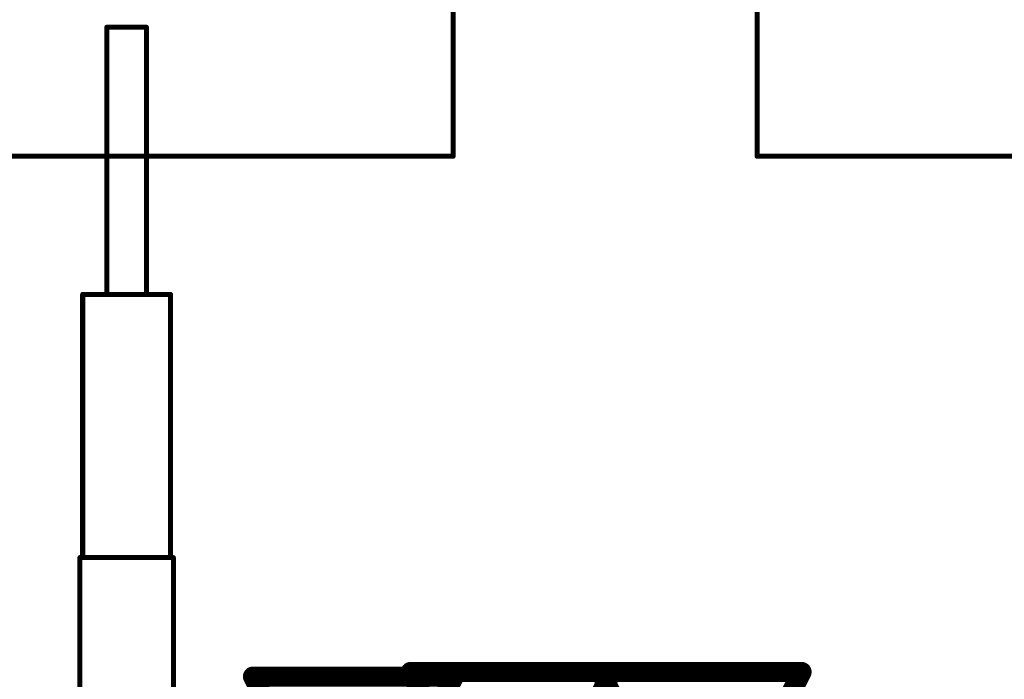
# Model space of a CAD drawing. Header units: inches. Extents: x -2.3 to 12.7, y -2.8 to 6.7.
# Tile 140 of 171: x 0.6227 to 0.7207, y 1.0775 to 1.1431. Entities that reach past the tile are written whole.
import ezdxf

# ---------------------------------------------------------------- set-up
doc = ezdxf.new("R2010")
doc.units = ezdxf.units.IN
doc.header["$MEASUREMENT"] = 0
for name, color, linetype in [('Drill Drawing', 1, 'Continuous'), ('Top Layer', 1, 'Continuous'), ('TX', 56, 'Continuous')]:
    doc.layers.add(name, color=color, linetype=linetype)

msp = doc.modelspace()

# ---------------------------------------------------------------- linework, layer by layer
at = {"layer": 'Drill Drawing'}
for points in [[(0.645905, 1.077774, 0.002, 0.002, 0), (0.665905, 1.077774, 0.002, 0.002, 0)], [(0.645905, 1.077774, 0.002, 0.002, 0), (0.655905, 1.057774, 0.002, 0.002, 0)], [(0.655905, 1.057774, 0.002, 0.002, 0), (0.665905, 1.077774, 0.002, 0.002, 0)], [(0.661591, 1.078235, 0.002, 0.002, 0), (0.681591, 1.078235, 0.002, 0.002, 0)], [(0.661591, 1.078235, 0.002, 0.002, 0), (0.671591, 1.058235, 0.002, 0.002, 0)], [(0.671591, 1.058235, 0.002, 0.002, 0), (0.681591, 1.078235, 0.002, 0.002, 0)], [(0.680491, 1.078235, 0.002, 0.002, 0), (0.700491, 1.078235, 0.002, 0.002, 0)], [(0.680491, 1.078235, 0.002, 0.002, 0), (0.690491, 1.058235, 0.002, 0.002, 0)], [(0.690491, 1.058235, 0.002, 0.002, 0), (0.700491, 1.078235, 0.002, 0.002, 0)]]:
    msp.add_lwpolyline(points, format="xyseb", dxfattribs=at)
for points in [[(0.645405, 1.077774, 0.001, 0.001, 1), (0.646405, 1.077774, 0.001, 0.001, 1)], [(0.645405, 1.077774, 0.001, 0.001, 1), (0.646405, 1.077774, 0.001, 0.001, 1)], [(0.661091, 1.078235, 0.001, 0.001, 1), (0.662091, 1.078235, 0.001, 0.001, 1)], [(0.661091, 1.078235, 0.001, 0.001, 1), (0.662091, 1.078235, 0.001, 0.001, 1)], [(0.665405, 1.077774, 0.001, 0.001, 1), (0.666405, 1.077774, 0.001, 0.001, 1)], [(0.665405, 1.077774, 0.001, 0.001, 1), (0.666405, 1.077774, 0.001, 0.001, 1)], [(0.679991, 1.078235, 0.001, 0.001, 1), (0.680991, 1.078235, 0.001, 0.001, 1)], [(0.679991, 1.078235, 0.001, 0.001, 1), (0.680991, 1.078235, 0.001, 0.001, 1)], [(0.681091, 1.078235, 0.001, 0.001, 1), (0.682091, 1.078235, 0.001, 0.001, 1)], [(0.681091, 1.078235, 0.001, 0.001, 1), (0.682091, 1.078235, 0.001, 0.001, 1)], [(0.699991, 1.078235, 0.001, 0.001, 1), (0.700991, 1.078235, 0.001, 0.001, 1)], [(0.699991, 1.078235, 0.001, 0.001, 1), (0.700991, 1.078235, 0.001, 0.001, 1)]]:
    msp.add_lwpolyline(points, format="xyseb", close=True, dxfattribs=at)
at = {"layer": 'Top Layer'}
for p, q in [((0.665814, 1.129528), (0.665814, 1.179961)), ((0.696064, 1.179961), (0.696064, 1.129528)), ((0.600853, 1.129528), (0.631365, 1.129528)), ((0.631365, 1.129528), (0.631366, 1.115787)), ((0.635302, 1.115787), (0.635302, 1.129528)), ((0.635302, 1.129528), (0.665814, 1.129528)), ((0.696064, 1.129528), (0.726576, 1.129528)), ((0.631366, 1.115787), (0.628961, 1.115787)), ((0.628961, 1.115787), (0.628961, 1.089606)), ((0.637705, 1.115787), (0.635302, 1.115787)), ((0.637705, 1.089606), (0.637705, 1.115787)), ((0.628961, 1.089606), (0.628683, 1.089606)), ((0.628683, 1.089606), (0.628683, 1.069921)), ((0.637983, 1.089606), (0.637705, 1.089606)), ((0.637983, 1.069921), (0.637983, 1.089606))]:
    msp.add_line(p, q, dxfattribs=at)
at = {"layer": 'TX'}
for points in [[(0.665814, 1.129527, 0.0005, 0.0005, 0), (0.665814, 1.17996, 0.0005, 0.0005, 0)], [(0.696064, 1.129528, 0.0005, 0.0005, 0), (0.696064, 1.179961, 0.0005, 0.0005, 0)], [(0.631365, 1.142362, 0.0005, 0.0005, 0), (0.635302, 1.142362, 0.0005, 0.0005, 0)], [(0.631365, 1.115787, 0.0005, 0.0005, 0), (0.631365, 1.142362, 0.0005, 0.0005, 0)], [(0.635302, 1.115787, 0.0005, 0.0005, 0), (0.635302, 1.142362, 0.0005, 0.0005, 0)], [(0.600853, 1.129527, 0.0005, 0.0005, 0), (0.665814, 1.129527, 0.0005, 0.0005, 0)], [(0.696064, 1.129528, 0.0005, 0.0005, 0), (0.761025, 1.129528, 0.0005, 0.0005, 0)], [(0.628961, 1.115787, 0.0005, 0.0005, 0), (0.637705, 1.115787, 0.0005, 0.0005, 0)], [(0.628961, 1.089606, 0.0005, 0.0005, 0), (0.628961, 1.115787, 0.0005, 0.0005, 0)], [(0.631365, 1.115787, 0.0005, 0.0005, 0), (0.635302, 1.115787, 0.0005, 0.0005, 0)], [(0.637705, 1.089606, 0.0005, 0.0005, 0), (0.637705, 1.115787, 0.0005, 0.0005, 0)], [(0.628683, 1.089606, 0.0005, 0.0005, 0), (0.637983, 1.089606, 0.0005, 0.0005, 0)], [(0.628683, 1.069921, 0.0005, 0.0005, 0), (0.628683, 1.089606, 0.0005, 0.0005, 0)], [(0.628961, 1.089606, 0.0005, 0.0005, 0), (0.637705, 1.089606, 0.0005, 0.0005, 0)], [(0.637983, 1.069921, 0.0005, 0.0005, 0), (0.637983, 1.089606, 0.0005, 0.0005, 0)]]:
    msp.add_lwpolyline(points, format="xyseb", dxfattribs=at)
for points in [[(0.63124, 1.142362, 0.00025, 0.00025, 1), (0.63149, 1.142362, 0.00025, 0.00025, 1)], [(0.63124, 1.142362, 0.00025, 0.00025, 1), (0.63149, 1.142362, 0.00025, 0.00025, 1)], [(0.635177, 1.142362, 0.00025, 0.00025, 1), (0.635427, 1.142362, 0.00025, 0.00025, 1)], [(0.635177, 1.142362, 0.00025, 0.00025, 1), (0.635427, 1.142362, 0.00025, 0.00025, 1)], [(0.665689, 1.129527, 0.00025, 0.00025, 1), (0.665939, 1.129527, 0.00025, 0.00025, 1)], [(0.665689, 1.129527, 0.00025, 0.00025, 1), (0.665939, 1.129527, 0.00025, 0.00025, 1)], [(0.695939, 1.129528, 0.00025, 0.00025, 1), (0.696189, 1.129528, 0.00025, 0.00025, 1)], [(0.695939, 1.129528, 0.00025, 0.00025, 1), (0.696189, 1.129528, 0.00025, 0.00025, 1)], [(0.628836, 1.115787, 0.00025, 0.00025, 1), (0.629086, 1.115787, 0.00025, 0.00025, 1)], [(0.628836, 1.115787, 0.00025, 0.00025, 1), (0.629086, 1.115787, 0.00025, 0.00025, 1)], [(0.63124, 1.115787, 0.00025, 0.00025, 1), (0.63149, 1.115787, 0.00025, 0.00025, 1)], [(0.63124, 1.115787, 0.00025, 0.00025, 1), (0.63149, 1.115787, 0.00025, 0.00025, 1)], [(0.635177, 1.115787, 0.00025, 0.00025, 1), (0.635427, 1.115787, 0.00025, 0.00025, 1)], [(0.635177, 1.115787, 0.00025, 0.00025, 1), (0.635427, 1.115787, 0.00025, 0.00025, 1)], [(0.63758, 1.115787, 0.00025, 0.00025, 1), (0.63783, 1.115787, 0.00025, 0.00025, 1)], [(0.63758, 1.115787, 0.00025, 0.00025, 1), (0.63783, 1.115787, 0.00025, 0.00025, 1)], [(0.628558, 1.089606, 0.00025, 0.00025, 1), (0.628808, 1.089606, 0.00025, 0.00025, 1)], [(0.628558, 1.089606, 0.00025, 0.00025, 1), (0.628808, 1.089606, 0.00025, 0.00025, 1)], [(0.628836, 1.089606, 0.00025, 0.00025, 1), (0.629086, 1.089606, 0.00025, 0.00025, 1)], [(0.628836, 1.089606, 0.00025, 0.00025, 1), (0.629086, 1.089606, 0.00025, 0.00025, 1)], [(0.63758, 1.089606, 0.00025, 0.00025, 1), (0.63783, 1.089606, 0.00025, 0.00025, 1)], [(0.63758, 1.089606, 0.00025, 0.00025, 1), (0.63783, 1.089606, 0.00025, 0.00025, 1)], [(0.637858, 1.089606, 0.00025, 0.00025, 1), (0.638108, 1.089606, 0.00025, 0.00025, 1)], [(0.637858, 1.089606, 0.00025, 0.00025, 1), (0.638108, 1.089606, 0.00025, 0.00025, 1)]]:
    msp.add_lwpolyline(points, format="xyseb", close=True, dxfattribs=at)

doc.saveas('drawing.dxf')
